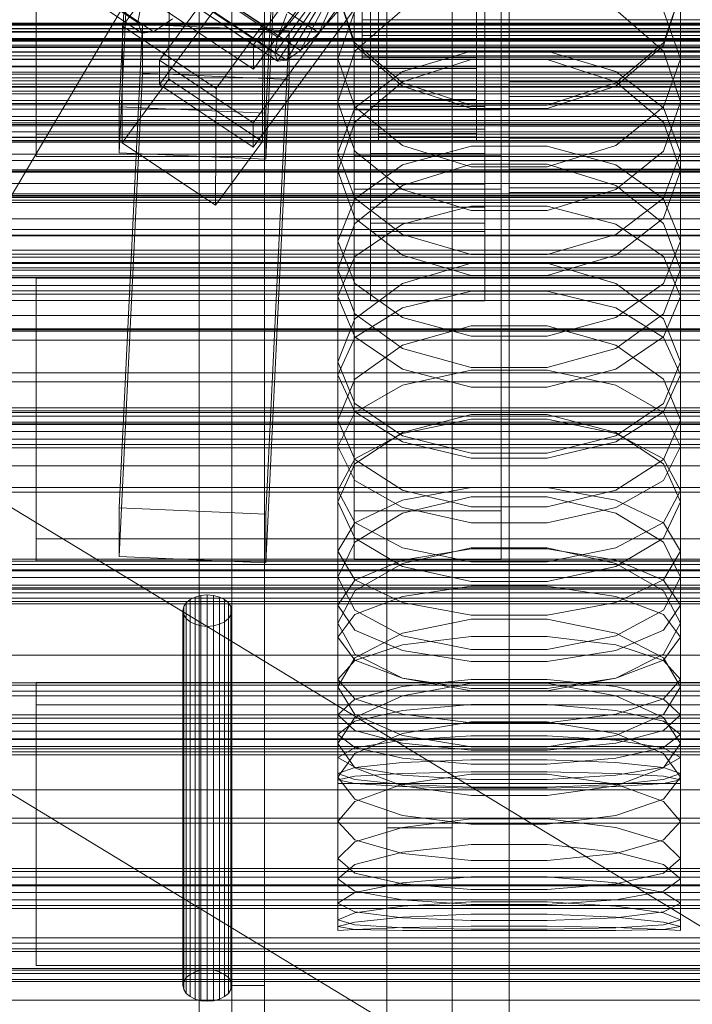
# Model space of a CAD drawing. Header units: millimetres. Extents: x -2233 to 65662, y -50530 to 6847.
# Tile 83 of 222: x -190 to -108, y -34676 to -34556. Entities that reach past the tile are written whole.
import ezdxf

# ---------------------------------------------------------------- set-up
doc = ezdxf.new("R2010")
doc.units = ezdxf.units.MM
for name, color, linetype, lineweight in [('COTAS_O', 1, 'Continuous', 0), ('COTAS_P', 1, 'Continuous', 0), ('frontal_briquetadora', 7, 'Continuous', 0), ('frontal_C01', 7, 'Continuous', 0), ('frontal_C02', 7, 'Continuous', 0), ('frontal_C03', 7, 'Continuous', 0), ('frontal_C04', 7, 'Continuous', 0), ('frontal_mezcladora', 7, 'Continuous', 0), ('frontal_secador', 7, 'Continuous', 0)]:
    doc.layers.add(name, color=color, linetype=linetype, lineweight=lineweight)
doc.dimstyles.new('R19_100', dxfattribs={"dimtxt": 250, "dimasz": 150, "dimexe": 150, "dimexo": 80, "dimgap": 100, "dimtad": 1, "dimtih": 1, "dimtoh": 1, "dimdsep": 46, "dimcen": 0.09, "dimadec": 0, "dimazin": 0, "dimtfac": 1, "dimtdec": 4, "dimtofl": 0, "dimtmove": 0, "dimatfit": 3, "dimfxl": 1, "dimtolj": 1, "dimtzin": 0, "dimarcsym": 0})

# ---------------------------------------------------------------- blocks, each defined once
blk = doc.blocks.new('DIM_R32_40')
at = {"layer": 'COTAS_P'}
for p, q in [((-150, -32200), (550, -32200)), ((550, -32200), (505, -32350)), ((550, -34800), (550, -32200)), ((550, -32200), (595, -32350)), ((550, -34800), (505, -34650)), ((550, -34800), (595, -34650)), ((-150, -34800), (550, -34800))]:
    blk.add_line(p, q, dxfattribs=at)
blk.add_text('2600 P', height=250, rotation=90, dxfattribs=at).set_placement((450, -33500))
blk = doc.blocks.new('DIM_R32_42')
at = {"layer": 'COTAS_O'}
for p, q in [((-650, -33700), (50, -33700)), ((50, -33700), (5, -33850)), ((50, -34900), (50, -33700)), ((50, -33700), (95, -33850)), ((50, -34900), (5, -34750)), ((50, -34900), (95, -34750)), ((-650, -34900), (50, -34900))]:
    blk.add_line(p, q, dxfattribs=at)
blk.add_text('1200 O', height=250, rotation=90, dxfattribs=at).set_placement((-50, -34300))
blk = doc.blocks.new('DIM_R32_43')
at = {"layer": 'COTAS_O'}
for p, q in [((-650, -34200), (-500, -34155)), ((650, -34200), (500, -34155)), ((-650, -34900), (-650, -34200)), ((-650, -34200), (650, -34200)), ((-650, -34200), (-500, -34245)), ((650, -34200), (500, -34245)), ((650, -34900), (650, -34200))]:
    blk.add_line(p, q, dxfattribs=at)
blk.add_text('1300 O', height=250, dxfattribs=at).set_placement((0, -34100))

msp = doc.modelspace()

# ---------------------------------------------------------------- linework, layer by layer
at = {"layer": 'frontal_briquetadora'}
for p, q in [((-164, -34454.149), (-164, -34674)), ((-160, -34674), (-160, -34454.149)), ((-160, -34478.149), (-160, -34698)), ((-160, -34703.142), (-160, -34483.291)), ((-160, -34483.291), (-160, -34691.652)), ((-160, -34698.08), (-160, -34489.719)), ((-160, -34489.719), (-160, -34692.717)), ((-168, -34689.16), (-168, -34492.29)), ((-164, -34695.288), (-164, -34492.29)), ((-160, -34695.288), (-160, -34492.29)), ((-160, -34492.29), (-160, -34689.16)), ((-168, -34497.432), (-168, -34694.302)), ((-160, -34694.302), (-160, -34497.432)), ((-160, -34544.797), (-160, -34558.872)), ((-160, -34545.247), (-160, -34559.3)), ((-160, -34559.728), (-160, -34545.697)), ((-151, -34552.301), (-151, -34565.638)), ((-151, -34552.301), (-148.92, -34558.42)), ((-148.92, -34558.731), (-151, -34552.363)), ((-111.08, -34558.42), (-109, -34552.301)), ((-109, -34552.363), (-111.08, -34558.731)), ((-109, -34552.301), (-109, -34565.638)), ((-151, -34560.376), (-148.92, -34554.481)), ((-148.92, -34559.44), (-143.094, -34554.358)), ((-116.906, -34554.358), (-111.08, -34559.44)), ((-111.08, -34554.481), (-109, -34560.376)), ((-160, -34558.872), (-160, -34572.218)), ((-160, -34559.3), (-160, -34572.623)), ((-148.92, -34558.42), (-143.093, -34563.327)), ((-143.094, -34563.729), (-148.92, -34558.731)), ((-116.907, -34563.327), (-111.08, -34558.42)), ((-111.08, -34558.731), (-116.906, -34563.729)), ((-160, -34573.027), (-160, -34559.728)), ((-151, -34565.638), (-148.92, -34559.44)), ((-151, -34560.376), (-151, -34574.101)), ((-148.92, -34566.271), (-151, -34560.376)), ((-134.674, -34560.448), (-143.094, -34563.217)), ((-143.093, -34561.918), (-134.673, -34559.449)), ((-125.326, -34560.448), (-134.674, -34560.448)), ((-134.673, -34559.449), (-125.327, -34559.449)), ((-125.327, -34559.449), (-116.907, -34561.918)), ((-116.906, -34563.217), (-125.326, -34560.448)), ((-111.08, -34559.44), (-109, -34565.638)), ((-109, -34560.376), (-111.08, -34566.271)), ((-109, -34560.376), (-109, -34574.101)), ((-148.92, -34566.366), (-143.093, -34561.918)), ((-116.907, -34561.918), (-111.08, -34566.366)), ((-143.094, -34563.217), (-148.92, -34568.125)), ((-134.674, -34566.461), (-143.094, -34563.729)), ((-143.093, -34563.327), (-134.673, -34566.05)), ((-125.327, -34566.05), (-116.907, -34563.327)), ((-116.906, -34563.729), (-125.326, -34566.461)), ((-111.08, -34568.125), (-116.906, -34563.217)), ((-148.92, -34571.679), (-151, -34565.638)), ((-151, -34571.912), (-148.92, -34566.366)), ((-143.093, -34570.998), (-148.92, -34566.271)), ((-125.326, -34566.461), (-134.674, -34566.461)), ((-134.673, -34566.05), (-125.327, -34566.05)), ((-111.08, -34566.271), (-116.907, -34570.998)), ((-109, -34565.638), (-111.08, -34571.679)), ((-111.08, -34566.366), (-109, -34571.912)), ((-148.92, -34568.125), (-151, -34574.101)), ((-109, -34574.101), (-111.08, -34568.125)), ((-134.673, -34573.621), (-143.093, -34570.998)), ((-134.673, -34571.082), (-143.093, -34573.39)), ((-125.327, -34571.082), (-134.673, -34571.082)), ((-116.907, -34570.998), (-125.327, -34573.621)), ((-116.907, -34573.39), (-125.327, -34571.082)), ((-160, -34572.218), (-160, -34584.801)), ((-160, -34572.623), (-160, -34585.182)), ((-151, -34571.912), (-151, -34586.193)), ((-151, -34571.912), (-148.92, -34577.459)), ((-143.094, -34576.409), (-148.92, -34571.679)), ((-111.08, -34571.679), (-116.906, -34576.409)), ((-111.08, -34577.459), (-109, -34571.912)), ((-109, -34571.912), (-109, -34586.193)), ((-160, -34585.562), (-160, -34573.027)), ((-143.093, -34573.39), (-148.92, -34577.548)), ((-134.674, -34573.305), (-143.094, -34575.925)), ((-125.326, -34573.305), (-134.674, -34573.305)), ((-125.327, -34573.621), (-134.673, -34573.621)), ((-116.906, -34575.925), (-125.326, -34573.305)), ((-111.08, -34577.548), (-116.907, -34573.39)), ((-151, -34574.101), (-148.92, -34579.916)), ((-111.08, -34579.916), (-109, -34574.101)), ((-143.094, -34575.925), (-148.92, -34580.562)), ((-111.08, -34580.562), (-116.906, -34575.925)), ((-148.92, -34577.459), (-143.093, -34581.907)), ((-134.674, -34578.991), (-143.094, -34576.409)), ((-116.906, -34576.409), (-125.326, -34578.991)), ((-116.907, -34581.907), (-111.08, -34577.459)), ((-148.92, -34577.548), (-151, -34582.734)), ((-143.093, -34580.641), (-134.673, -34578.443)), ((-134.673, -34578.443), (-125.327, -34578.443)), ((-125.327, -34578.443), (-116.907, -34580.641)), ((-109, -34582.734), (-111.08, -34577.548)), ((-125.326, -34578.991), (-134.674, -34578.991)), ((195, -34580), (-195, -34580)), ((-148.92, -34580.562), (-151, -34586.193)), ((-148.92, -34579.916), (-143.094, -34584.461)), ((-148.92, -34584.6), (-143.093, -34580.641)), ((-116.907, -34580.641), (-111.08, -34584.6)), ((-116.906, -34584.461), (-111.08, -34579.916)), ((-109, -34586.193), (-111.08, -34580.562)), ((-143.093, -34581.907), (-134.673, -34584.376)), ((-125.327, -34584.376), (-116.907, -34581.907)), ((-151, -34582.734), (-151, -34597.535)), ((-151, -34582.734), (-148.92, -34587.919)), ((-111.08, -34587.919), (-109, -34582.734)), ((-109, -34582.734), (-109, -34597.535)), ((-151, -34589.538), (-148.92, -34584.6)), ((-143.094, -34584.461), (-134.674, -34586.939)), ((-134.673, -34584.376), (-125.327, -34584.376)), ((-125.326, -34586.939), (-116.906, -34584.461)), ((-111.08, -34584.6), (-109, -34589.538)), ((-160, -34584.801), (-160, -34596.589)), ((-160, -34585.182), (-160, -34596.944)), ((-160, -34597.299), (-160, -34585.562)), ((-143.094, -34587.908), (-134.674, -34585.444)), ((-134.674, -34585.444), (-125.326, -34585.444)), ((-125.326, -34585.444), (-116.906, -34587.908)), ((195, -34587), (-195, -34587)), ((-148.92, -34591.656), (-151, -34586.193)), ((-134.674, -34586.939), (-125.326, -34586.939)), ((-109, -34586.193), (-111.08, -34591.656)), ((-148.92, -34592.262), (-143.094, -34587.908)), ((-148.92, -34587.919), (-143.093, -34592.078)), ((-116.907, -34592.078), (-111.08, -34587.919)), ((-116.906, -34587.908), (-111.08, -34592.262)), ((-151, -34589.538), (-151, -34604.666)), ((-148.92, -34594.475), (-151, -34589.538)), ((-143.093, -34590.901), (-134.673, -34588.873)), ((-134.673, -34588.873), (-125.327, -34588.873)), ((-125.327, -34588.873), (-116.907, -34590.901)), ((-109, -34589.538), (-111.08, -34594.475)), ((-109, -34589.538), (-109, -34604.666)), ((-148.92, -34594.554), (-143.093, -34590.901)), ((-143.094, -34595.915), (-148.92, -34591.656)), ((-148.92, -34591.656), (-143.094, -34595.915)), ((-116.907, -34590.901), (-111.08, -34594.554)), ((-111.08, -34591.656), (-116.906, -34595.915)), ((-116.906, -34595.915), (-111.08, -34591.656)), ((-151, -34597.535), (-148.92, -34592.262)), ((-134.674, -34593.122), (-143.094, -34595.48)), ((-143.093, -34592.078), (-134.673, -34594.385)), ((-125.326, -34593.122), (-134.674, -34593.122)), ((-125.327, -34594.385), (-116.907, -34592.078)), ((-116.906, -34595.48), (-125.326, -34593.122)), ((-111.08, -34592.262), (-109, -34597.535)), ((-134.673, -34594.385), (-125.327, -34594.385)), ((-151, -34599.11), (-148.92, -34594.554)), ((-143.093, -34598.435), (-148.92, -34594.475)), ((-143.094, -34595.48), (-148.92, -34599.639)), ((-111.08, -34594.475), (-116.907, -34598.435)), ((-111.08, -34599.639), (-116.906, -34595.48)), ((-111.08, -34594.554), (-109, -34599.11)), ((-160, -34596.589), (-160, -34607.552)), ((-134.674, -34598.232), (-143.094, -34595.915)), ((-143.094, -34595.915), (-134.674, -34598.232)), ((-116.906, -34595.915), (-125.326, -34598.232)), ((-125.326, -34598.232), (-116.906, -34595.915)), ((-160, -34596.944), (-160, -34607.881)), ((-160, -34608.209), (-160, -34597.299)), ((-148.92, -34602.633), (-151, -34597.535)), ((-109, -34597.535), (-111.08, -34602.634)), ((-151, -34599.11), (-151, -34614.698)), ((-151, -34599.11), (-148.92, -34603.666)), ((-134.673, -34600.632), (-143.093, -34598.435)), ((-134.673, -34598.547), (-143.093, -34600.4)), ((-125.326, -34598.232), (-134.674, -34598.232)), ((-125.327, -34598.547), (-134.673, -34598.547)), ((-116.907, -34598.435), (-125.327, -34600.632)), ((-116.907, -34600.4), (-125.327, -34598.547)), ((-111.08, -34603.666), (-109, -34599.11)), ((-109, -34599.11), (-109, -34614.698)), ((-148.92, -34599.639), (-151, -34604.666)), ((-143.093, -34600.4), (-148.92, -34603.738)), ((-111.08, -34603.738), (-116.907, -34600.4)), ((-109, -34604.666), (-111.08, -34599.639)), ((-125.327, -34600.632), (-134.673, -34600.632)), ((-143.094, -34606.596), (-148.92, -34602.633)), ((-111.08, -34602.634), (-116.906, -34606.596)), ((-148.92, -34603.738), (-151, -34607.901)), ((-148.92, -34603.666), (-143.093, -34607.319)), ((-134.674, -34603.999), (-143.094, -34606.192)), ((-125.326, -34603.999), (-134.674, -34603.999)), ((-116.906, -34606.192), (-125.326, -34603.999)), ((-116.907, -34607.319), (-111.08, -34603.666)), ((-109, -34607.901), (-111.08, -34603.738)), ((-151, -34604.666), (-148.92, -34609.515)), ((-143.093, -34606.298), (-134.673, -34604.564)), ((-134.673, -34604.564), (-125.327, -34604.564)), ((-125.327, -34604.564), (-116.907, -34606.298)), ((-111.08, -34609.515), (-109, -34604.666)), ((-143.094, -34606.192), (-148.92, -34610.051)), ((-148.92, -34609.422), (-143.093, -34606.298)), ((-116.907, -34606.298), (-111.08, -34609.422)), ((-111.08, -34610.051), (-116.906, -34606.192)), ((-160, -34607.552), (-160, -34617.661)), ((-134.674, -34608.746), (-143.094, -34606.596)), ((-143.093, -34607.319), (-134.673, -34609.347)), ((-125.327, -34609.347), (-116.907, -34607.319)), ((-116.906, -34606.596), (-125.326, -34608.746)), ((-160, -34607.881), (-160, -34617.962)), ((-160, -34618.263), (-160, -34608.209)), ((-151, -34607.901), (-151, -34623.913)), ((-151, -34607.901), (-148.92, -34612.065)), ((-125.326, -34608.746), (-134.674, -34608.746)), ((-111.08, -34612.065), (-109, -34607.901)), ((-109, -34607.901), (-109, -34623.913)), ((-151, -34613.318), (-148.92, -34609.422)), ((-148.92, -34610.051), (-151, -34614.698)), ((-148.92, -34609.515), (-143.094, -34613.274)), ((-134.673, -34609.347), (-125.327, -34609.347)), ((-116.906, -34613.274), (-111.08, -34609.515)), ((-111.08, -34609.422), (-109, -34613.318)), ((-109, -34614.698), (-111.08, -34610.051)), ((-148.92, -34612.065), (-143.093, -34615.403)), ((-116.907, -34615.403), (-111.08, -34612.065)), ((-151, -34613.318), (-151, -34629.59)), ((-148.92, -34617.214), (-151, -34613.318)), ((-143.094, -34613.274), (-134.674, -34615.311)), ((-143.093, -34614.479), (-134.673, -34612.927)), ((-134.673, -34612.927), (-125.327, -34612.927)), ((-125.327, -34612.927), (-116.907, -34614.479)), ((-125.326, -34615.311), (-116.906, -34613.274)), ((-109, -34613.318), (-111.08, -34617.214)), ((-109, -34613.318), (-109, -34629.59)), ((-148.92, -34619.163), (-151, -34614.698)), ((-148.92, -34617.275), (-143.093, -34614.479)), ((-143.094, -34616.105), (-134.674, -34614.083)), ((-134.674, -34614.083), (-125.326, -34614.083)), ((-125.326, -34614.083), (-116.906, -34616.105)), ((-116.907, -34614.479), (-111.08, -34617.275)), ((-109, -34614.698), (-111.08, -34619.163)), ((-148.92, -34619.655), (-143.094, -34616.105)), ((-143.093, -34615.403), (-134.673, -34617.256)), ((-134.674, -34615.311), (-125.326, -34615.311)), ((-125.327, -34617.256), (-116.907, -34615.403)), ((-116.906, -34616.105), (-111.08, -34619.655)), ((-151, -34620.762), (-148.92, -34617.275)), ((-143.093, -34620.338), (-148.92, -34617.214)), ((-134.673, -34617.256), (-125.327, -34617.256)), ((-111.08, -34617.214), (-116.907, -34620.338)), ((-111.08, -34617.275), (-109, -34620.762)), ((-160, -34617.661), (-160, -34626.89)), ((-160, -34617.962), (-160, -34627.164)), ((-160, -34627.437), (-160, -34618.263)), ((-151, -34623.913), (-148.92, -34619.655)), ((-143.094, -34622.61), (-148.92, -34619.163)), ((-111.08, -34619.163), (-116.906, -34622.61)), ((-111.08, -34619.655), (-109, -34623.913)), ((-151, -34620.762), (-151, -34637.392)), ((-151, -34620.762), (-148.92, -34624.249)), ((-134.674, -34620.353), (-143.094, -34622.259)), ((-134.673, -34622.072), (-143.093, -34620.338)), ((-134.673, -34620.476), (-143.093, -34621.842)), ((-125.326, -34620.353), (-134.674, -34620.353)), ((-125.327, -34620.476), (-134.673, -34620.476)), ((-116.907, -34620.338), (-125.327, -34622.072)), ((-116.907, -34621.842), (-125.327, -34620.476)), ((-116.906, -34622.259), (-125.326, -34620.353)), ((-111.08, -34624.249), (-109, -34620.762)), ((-109, -34620.762), (-109, -34637.392)), ((-143.093, -34621.842), (-148.92, -34624.303)), ((-125.327, -34622.072), (-134.673, -34622.072)), ((-111.08, -34624.303), (-116.907, -34621.842)), ((-143.094, -34622.259), (-148.92, -34625.598)), ((-134.674, -34624.472), (-143.094, -34622.61)), ((-116.906, -34622.61), (-125.326, -34624.472)), ((-111.08, -34625.598), (-116.906, -34622.259)), ((-148.92, -34627.982), (-151, -34623.913)), ((-148.92, -34624.303), (-151, -34627.373)), ((-148.92, -34624.249), (-143.093, -34627.045)), ((-125.326, -34624.472), (-134.674, -34624.472)), ((-116.907, -34627.045), (-111.08, -34624.249)), ((-109, -34623.913), (-111.08, -34627.982)), ((-109, -34627.373), (-111.08, -34624.303)), ((-148.92, -34625.598), (-151, -34629.59)), ((-143.093, -34626.287), (-134.673, -34625.047)), ((-134.673, -34625.047), (-125.327, -34625.047)), ((-125.327, -34625.047), (-116.907, -34626.287)), ((-109, -34629.59), (-111.08, -34625.598)), ((-169.598, -34627.073), (-169.121, -34626.674)), ((-169.121, -34626.674), (-168.5, -34626.367)), ((-169.121, -34626.674), (-169.121, -34672.636)), ((-168.5, -34626.367), (-167.776, -34626.175)), ((-168.5, -34626.367), (-168.5, -34672.33)), ((-167.776, -34626.175), (-167, -34626.109)), ((-167.776, -34626.175), (-167.776, -34672.137)), ((-167, -34626.109), (-166.224, -34626.175)), ((-167, -34626.109), (-167, -34672.072)), ((-166.224, -34626.175), (-165.5, -34626.367)), ((-166.224, -34626.175), (-166.224, -34672.137)), ((-165.5, -34626.367), (-164.879, -34626.674)), ((-165.5, -34626.367), (-165.5, -34672.33)), ((-164.879, -34626.674), (-164.402, -34627.073)), ((-164.879, -34626.674), (-164.879, -34672.636)), ((-160, -34626.89), (-160, -34635.216)), ((-148.92, -34628.522), (-143.093, -34626.287)), ((-116.907, -34626.287), (-111.08, -34628.522)), ((-170, -34628.037), (-169.898, -34627.538)), ((-169.898, -34628.536), (-170, -34628.037)), ((-170, -34674), (-170, -34628.037)), ((-169.898, -34627.538), (-169.598, -34627.073)), ((-169.898, -34627.538), (-169.898, -34673.501)), ((-169.598, -34627.073), (-169.598, -34673.036)), ((-164.402, -34627.073), (-164.102, -34627.538)), ((-164.402, -34627.073), (-164.402, -34673.036)), ((-164.102, -34627.538), (-164, -34628.037)), ((-164.102, -34627.538), (-164.102, -34673.501)), ((-164, -34628.037), (-164.102, -34628.536)), ((-164, -34628.037), (-164, -34674)), ((-160, -34627.164), (-160, -34635.461)), ((-160, -34635.706), (-160, -34627.437)), ((-151, -34627.373), (-151, -34644.321)), ((-151, -34627.373), (-148.92, -34630.442)), ((-143.094, -34631.109), (-148.92, -34627.982)), ((-143.093, -34627.045), (-134.673, -34628.597)), ((-125.327, -34628.597), (-116.907, -34627.045)), ((-111.08, -34627.982), (-116.906, -34631.109)), ((-111.08, -34630.442), (-109, -34627.373)), ((-109, -34627.373), (-109, -34644.321)), ((-169.598, -34629.002), (-169.898, -34628.536)), ((-169.898, -34628.536), (-169.898, -34674.499)), ((-169.121, -34629.401), (-169.598, -34629.002)), ((-169.598, -34629.002), (-169.598, -34674.964)), ((-168.5, -34629.707), (-169.121, -34629.401)), ((-169.121, -34629.401), (-169.121, -34675.364)), ((-164.879, -34629.401), (-165.5, -34629.707)), ((-164.402, -34629.002), (-164.879, -34629.401)), ((-164.879, -34629.401), (-164.879, -34675.364)), ((-164.102, -34628.536), (-164.402, -34629.002)), ((-164.402, -34629.002), (-164.402, -34674.964)), ((-164.102, -34628.536), (-164.102, -34674.499)), ((-151, -34631.309), (-148.92, -34628.522)), ((-134.674, -34629.063), (-143.094, -34630.791)), ((-125.326, -34629.063), (-134.674, -34629.063)), ((-134.673, -34628.597), (-125.327, -34628.597)), ((-116.906, -34630.791), (-125.326, -34629.063)), ((-111.08, -34628.522), (-109, -34631.309)), ((-167.776, -34629.9), (-168.5, -34629.707)), ((-168.5, -34629.707), (-168.5, -34675.67)), ((-167, -34629.966), (-167.776, -34629.9)), ((-167.776, -34629.9), (-167.776, -34675.863)), ((-166.224, -34629.9), (-167, -34629.966)), ((-167, -34629.966), (-167, -34675.928)), ((-165.5, -34629.707), (-166.224, -34629.9)), ((-166.224, -34629.9), (-166.224, -34675.863)), ((-165.5, -34629.707), (-165.5, -34675.67)), ((-151, -34629.59), (-148.92, -34633.39)), ((-148.92, -34630.442), (-143.093, -34632.904)), ((-116.907, -34632.904), (-111.08, -34630.442)), ((-111.08, -34633.39), (-109, -34629.59)), ((-151, -34631.309), (-151, -34648.447)), ((-148.92, -34634.097), (-151, -34631.309)), ((-143.094, -34630.791), (-148.92, -34633.807)), ((-134.674, -34632.791), (-143.094, -34631.109)), ((-143.093, -34632.248), (-134.673, -34631.199)), ((-134.673, -34631.199), (-125.327, -34631.199)), ((-125.327, -34631.199), (-116.907, -34632.248)), ((-116.906, -34631.109), (-125.326, -34632.791)), ((-111.08, -34633.807), (-116.906, -34630.791)), ((-109, -34631.309), (-111.08, -34634.097)), ((-109, -34631.309), (-109, -34648.447)), ((-148.92, -34634.139), (-143.093, -34632.248)), ((-143.093, -34632.904), (-134.673, -34634.27)), ((-125.326, -34632.791), (-134.674, -34632.791)), ((-125.327, -34634.27), (-116.907, -34632.904)), ((-116.907, -34632.248), (-111.08, -34634.139)), ((-148.92, -34633.807), (-151, -34637.392)), ((-151, -34636.498), (-148.92, -34634.139)), ((-148.92, -34633.39), (-143.094, -34636.299)), ((-143.093, -34636.332), (-148.92, -34634.097)), ((-111.08, -34634.097), (-116.907, -34636.332)), ((-116.906, -34636.299), (-111.08, -34633.39)), ((-109, -34637.392), (-111.08, -34633.807)), ((-111.08, -34634.139), (-109, -34636.498)), ((-160, -34635.216), (-160, -34642.617)), ((-134.673, -34634.27), (-125.327, -34634.27)), ((-160, -34635.461), (-160, -34642.833)), ((-160, -34643.049), (-160, -34635.706)), ((-151, -34636.498), (-151, -34653.884)), ((-151, -34636.498), (-148.92, -34638.856)), ((-143.094, -34636.299), (-134.674, -34637.86)), ((-134.673, -34637.572), (-143.093, -34636.332)), ((-134.673, -34636.493), (-143.093, -34637.349)), ((-125.327, -34636.493), (-134.673, -34636.493)), ((-116.907, -34636.332), (-125.327, -34637.572)), ((-116.907, -34637.349), (-125.327, -34636.493)), ((-125.326, -34637.86), (-116.906, -34636.299)), ((-111.08, -34638.856), (-109, -34636.498)), ((-109, -34636.498), (-109, -34653.884)), ((-148.92, -34640.781), (-151, -34637.392)), ((-143.093, -34637.349), (-148.92, -34638.892)), ((-143.094, -34638.466), (-134.674, -34636.92)), ((-134.674, -34636.92), (-125.326, -34636.92)), ((-134.674, -34637.86), (-125.326, -34637.86)), ((-125.327, -34637.572), (-134.673, -34637.572)), ((-125.326, -34636.92), (-116.906, -34638.466)), ((-111.08, -34638.892), (-116.907, -34637.349)), ((-109, -34637.392), (-111.08, -34640.781)), ((-148.92, -34638.892), (-151, -34640.815)), ((-148.92, -34641.151), (-143.094, -34638.466)), ((-148.92, -34638.856), (-143.093, -34640.747)), ((-116.907, -34640.747), (-111.08, -34638.856)), ((-116.906, -34638.466), (-111.08, -34641.151)), ((-109, -34640.815), (-111.08, -34638.892)), ((-148.92, -34641.573), (-143.093, -34640.265)), ((-143.093, -34640.265), (-134.673, -34639.539)), ((-134.673, -34639.539), (-125.327, -34639.539)), ((-125.327, -34639.539), (-116.907, -34640.265)), ((-116.907, -34640.265), (-111.08, -34641.573)), ((-151, -34640.815), (-151, -34658.409)), ((-151, -34640.815), (-148.92, -34642.739)), ((-151, -34644.321), (-148.92, -34641.151)), ((-143.094, -34643.357), (-148.92, -34640.781)), ((-143.093, -34640.747), (-134.673, -34641.797)), ((-125.327, -34641.797), (-116.907, -34640.747)), ((-111.08, -34640.781), (-116.906, -34643.357)), ((-111.08, -34642.739), (-109, -34640.815)), ((-111.08, -34641.151), (-109, -34644.321)), ((-109, -34640.815), (-109, -34658.409)), ((-160, -34642.617), (-160, -34649.075)), ((-151, -34643.204), (-148.92, -34641.573)), ((-134.674, -34641.675), (-143.094, -34643.097)), ((-125.326, -34641.675), (-134.674, -34641.675)), ((-134.673, -34641.797), (-125.327, -34641.797)), ((-116.906, -34643.097), (-125.326, -34641.675)), ((-111.08, -34641.573), (-109, -34643.204)), ((-160, -34642.833), (-160, -34649.261)), ((-160, -34649.447), (-160, -34643.049)), ((-151, -34643.204), (-151, -34660.914)), ((-148.92, -34644.835), (-151, -34643.204)), ((-148.92, -34642.739), (-143.093, -34644.281)), ((-143.094, -34643.097), (-148.92, -34645.558)), ((-134.674, -34644.733), (-143.094, -34643.357)), ((-143.093, -34643.905), (-134.673, -34643.376)), ((-134.673, -34643.376), (-125.327, -34643.376)), ((-125.327, -34643.376), (-116.907, -34643.905)), ((-116.906, -34643.357), (-125.326, -34644.733)), ((-116.907, -34644.281), (-111.08, -34642.739)), ((-111.08, -34645.558), (-116.906, -34643.097)), ((-109, -34643.204), (-111.08, -34644.835)), ((-109, -34643.204), (-109, -34660.914)), ((-148.92, -34647.291), (-151, -34644.321)), ((-151, -34646.048), (-148.92, -34644.859)), ((-148.92, -34644.859), (-143.093, -34643.905)), ((-143.093, -34646.144), (-148.92, -34644.835)), ((-143.093, -34644.281), (-134.673, -34645.137)), ((-125.326, -34644.733), (-134.674, -34644.733)), ((-125.327, -34645.137), (-116.907, -34644.281)), ((-116.907, -34643.905), (-111.08, -34644.859)), ((-111.08, -34644.835), (-116.907, -34646.144)), ((-109, -34644.321), (-111.08, -34647.291)), ((-111.08, -34644.859), (-109, -34646.048)), ((-148.92, -34645.558), (-151, -34648.447)), ((-151, -34646.048), (-151, -34663.894)), ((-151, -34646.048), (-148.92, -34647.238)), ((-134.673, -34646.869), (-143.093, -34646.144)), ((-134.673, -34645.137), (-125.327, -34645.137)), ((-116.907, -34646.144), (-125.327, -34646.869)), ((-109, -34648.447), (-111.08, -34645.558)), ((-111.08, -34647.238), (-109, -34646.048)), ((-109, -34646.048), (-109, -34663.894)), ((-148.92, -34647.254), (-151, -34647.998)), ((-143.093, -34646.656), (-148.92, -34647.254)), ((-148.92, -34647.238), (-143.093, -34648.191)), ((-143.094, -34649.528), (-148.92, -34647.291)), ((-134.673, -34646.325), (-143.093, -34646.656)), ((-125.327, -34646.325), (-134.673, -34646.325)), ((-125.327, -34646.869), (-134.673, -34646.869)), ((-116.907, -34646.656), (-125.327, -34646.325)), ((-111.08, -34647.254), (-116.907, -34646.656)), ((-116.907, -34648.191), (-111.08, -34647.238)), ((-111.08, -34647.291), (-116.906, -34649.528)), ((-109, -34647.998), (-111.08, -34647.254)), ((-151, -34647.998), (-151, -34665.938)), ((-151, -34647.998), (-148.92, -34648.743)), ((-151, -34648.799), (-148.92, -34648.352)), ((-151, -34648.447), (-148.92, -34651.133)), ((-148.92, -34648.352), (-143.093, -34647.994)), ((-134.674, -34648.069), (-143.094, -34649.303)), ((-143.093, -34647.994), (-134.673, -34647.795)), ((-143.093, -34648.191), (-134.673, -34648.721)), ((-125.326, -34648.069), (-134.674, -34648.069)), ((-134.673, -34647.795), (-125.327, -34647.795)), ((-134.673, -34648.721), (-125.327, -34648.721)), ((-125.327, -34647.795), (-116.907, -34647.994)), ((-125.327, -34648.721), (-116.907, -34648.191)), ((-116.906, -34649.303), (-125.326, -34648.069)), ((-116.907, -34647.994), (-111.08, -34648.352)), ((-111.08, -34648.743), (-109, -34647.998)), ((-111.08, -34648.352), (-109, -34648.799)), ((-111.08, -34651.133), (-109, -34648.447)), ((-109, -34647.998), (-109, -34665.938)), ((-160, -34649.075), (-160, -34654.572)), ((-160, -34649.261), (-160, -34654.728)), ((-160, -34654.883), (-160, -34649.447)), ((-151, -34648.799), (-151, -34666.778)), ((-148.92, -34649.246), (-151, -34648.799)), ((-151, -34649.25), (-151, -34667.25)), ((-151, -34649.25), (-148.92, -34649.25)), ((-148.92, -34648.743), (-143.093, -34649.34)), ((-143.093, -34649.605), (-148.92, -34649.246)), ((-148.92, -34649.25), (-143.093, -34649.25)), ((-143.094, -34649.303), (-148.92, -34651.424)), ((-134.674, -34650.715), (-143.094, -34649.528)), ((-143.093, -34649.25), (-134.673, -34649.25)), ((-143.093, -34649.34), (-134.673, -34649.671)), ((-134.673, -34649.804), (-143.093, -34649.605)), ((-134.673, -34649.25), (-125.327, -34649.25)), ((-134.673, -34649.671), (-125.327, -34649.671)), ((-125.327, -34649.804), (-134.673, -34649.804)), ((-125.327, -34649.25), (-116.907, -34649.25)), ((-125.327, -34649.671), (-116.907, -34649.34)), ((-116.907, -34649.605), (-125.327, -34649.804)), ((-116.906, -34649.528), (-125.326, -34650.715)), ((-116.907, -34649.34), (-111.08, -34648.743)), ((-111.08, -34649.246), (-116.907, -34649.605)), ((-116.907, -34649.25), (-111.08, -34649.25)), ((-111.08, -34651.424), (-116.906, -34649.303)), ((-109, -34648.799), (-111.08, -34649.246)), ((-111.08, -34649.25), (-109, -34649.25)), ((-109, -34648.799), (-109, -34666.778)), ((-109, -34649.25), (-109, -34667.25)), ((-148.92, -34651.133), (-143.094, -34653.142)), ((-125.326, -34650.715), (-134.674, -34650.715)), ((-116.906, -34653.142), (-111.08, -34651.133)), ((-148.92, -34651.424), (-151, -34653.884)), ((-109, -34653.884), (-111.08, -34651.424)), ((-143.094, -34653.142), (-134.674, -34654.2)), ((-125.326, -34654.2), (-116.906, -34653.142)), ((-160, -34654.572), (-160, -34659.095)), ((-160, -34654.728), (-160, -34659.221)), ((-148.92, -34656.141), (-151, -34653.884)), ((-148.92, -34656.382), (-143.094, -34654.607)), ((-143.094, -34654.607), (-134.674, -34653.565)), ((-134.674, -34653.565), (-125.326, -34653.565)), ((-134.674, -34654.2), (-125.326, -34654.2)), ((-125.326, -34653.565), (-116.906, -34654.607)), ((-116.906, -34654.607), (-111.08, -34656.382)), ((-109, -34653.884), (-111.08, -34656.141)), ((-160, -34659.345), (-160, -34654.883)), ((-151, -34658.409), (-148.92, -34656.382)), ((-143.094, -34657.802), (-148.92, -34656.141)), ((-134.674, -34656.722), (-143.094, -34657.636)), ((-125.326, -34656.723), (-134.674, -34656.722)), ((-116.906, -34657.636), (-125.326, -34656.723)), ((-111.08, -34656.141), (-116.906, -34657.802)), ((-111.08, -34656.382), (-109, -34658.409)), ((-143.094, -34657.636), (-148.92, -34659.178)), ((-134.674, -34658.667), (-143.094, -34657.802)), ((-116.906, -34657.802), (-125.326, -34658.667)), ((-111.08, -34659.178), (-116.906, -34657.636)), ((-160, -34659.095), (-160, -34662.632)), ((-160, -34659.221), (-160, -34662.727)), ((-160, -34662.82), (-160, -34659.345)), ((-148.92, -34660.23), (-151, -34658.409)), ((-148.92, -34659.178), (-151, -34660.914)), ((-125.326, -34658.667), (-134.674, -34658.667)), ((-109, -34658.409), (-111.08, -34660.23)), ((-109, -34660.914), (-111.08, -34659.178)), ((-143.094, -34661.54), (-148.92, -34660.23)), ((-134.674, -34660.692), (-143.094, -34661.41)), ((-125.326, -34660.692), (-134.674, -34660.692)), ((-116.906, -34661.41), (-125.326, -34660.692)), ((-111.08, -34660.23), (-116.906, -34661.54)), ((-151, -34660.914), (-148.92, -34662.441)), ((-143.094, -34661.41), (-148.92, -34662.6)), ((-134.674, -34662.209), (-143.094, -34661.54)), ((-116.906, -34661.54), (-125.326, -34662.209)), ((-111.08, -34662.6), (-116.906, -34661.41)), ((-111.08, -34662.441), (-109, -34660.914)), ((-160, -34662.632), (-160, -34665.174)), ((-160, -34662.727), (-160, -34665.237)), ((-160, -34665.3), (-160, -34662.82)), ((-148.92, -34662.6), (-151, -34663.894)), ((-148.92, -34662.441), (-143.094, -34663.515)), ((-125.326, -34662.209), (-134.674, -34662.209)), ((-116.906, -34663.515), (-111.08, -34662.441)), ((-109, -34663.894), (-111.08, -34662.6)), ((-148.92, -34664.979), (-151, -34663.894)), ((-148.92, -34665.088), (-143.094, -34664.254)), ((-143.094, -34663.515), (-134.674, -34664.053)), ((-143.094, -34664.254), (-134.674, -34663.732)), ((-134.674, -34663.732), (-125.326, -34663.732)), ((-134.674, -34664.053), (-125.326, -34664.053)), ((-125.326, -34664.053), (-116.906, -34663.515)), ((-125.326, -34663.732), (-116.906, -34664.254)), ((-116.906, -34664.254), (-111.08, -34665.088)), ((-109, -34663.894), (-111.08, -34664.979)), ((-160, -34665.174), (-160, -34666.715)), ((-160, -34665.237), (-160, -34666.747)), ((-160, -34666.778), (-160, -34665.3)), ((-151, -34665.938), (-148.92, -34665.088)), ((-143.094, -34665.696), (-148.92, -34664.979)), ((-143.094, -34665.629), (-148.92, -34666.225)), ((-134.674, -34665.239), (-143.094, -34665.629)), ((-125.326, -34665.239), (-134.674, -34665.239)), ((-116.906, -34665.629), (-125.326, -34665.239)), ((-111.08, -34664.979), (-116.906, -34665.696)), ((-111.08, -34666.225), (-116.906, -34665.629)), ((-111.08, -34665.088), (-109, -34665.938)), ((-160, -34666.715), (-160, -34667.25)), ((-160, -34666.747), (-160, -34667.25)), ((-160, -34667.25), (-160, -34666.778)), ((-148.92, -34666.577), (-151, -34665.938)), ((-148.92, -34666.225), (-151, -34666.778)), ((-151, -34666.778), (-148.92, -34667.119)), ((-143.094, -34666.937), (-148.92, -34666.577)), ((-134.674, -34666.036), (-143.094, -34665.696)), ((-134.674, -34666.715), (-143.094, -34666.906)), ((-125.326, -34666.036), (-134.674, -34666.036)), ((-125.326, -34666.715), (-134.674, -34666.715)), ((-116.906, -34665.696), (-125.326, -34666.036)), ((-116.906, -34666.906), (-125.326, -34666.715)), ((-111.08, -34666.577), (-116.906, -34666.937)), ((-109, -34665.938), (-111.08, -34666.577)), ((-109, -34666.778), (-111.08, -34666.225)), ((-111.08, -34667.119), (-109, -34666.778)), ((-148.92, -34667.144), (-151, -34667.25)), ((-143.094, -34666.906), (-148.92, -34667.144)), ((-148.92, -34667.119), (-143.094, -34667.24)), ((-134.674, -34667.078), (-143.094, -34666.937)), ((-143.094, -34667.24), (-134.674, -34667.248)), ((-125.326, -34667.078), (-134.674, -34667.078)), ((-134.674, -34667.248), (-125.326, -34667.248)), ((-116.906, -34666.937), (-125.326, -34667.078)), ((-125.326, -34667.248), (-116.906, -34667.24)), ((-111.08, -34667.144), (-116.906, -34666.906)), ((-116.906, -34667.24), (-111.08, -34667.119)), ((-109, -34667.25), (-111.08, -34667.144)), ((-169.121, -34672.636), (-169.598, -34673.036)), ((-168.5, -34672.33), (-169.121, -34672.636)), ((-167.776, -34672.137), (-168.5, -34672.33)), ((-167, -34672.072), (-167.776, -34672.137)), ((-166.224, -34672.137), (-167, -34672.072)), ((-165.5, -34672.33), (-166.224, -34672.137)), ((-164.879, -34672.636), (-165.5, -34672.33)), ((-164.402, -34673.036), (-164.879, -34672.636)), ((-169.898, -34673.501), (-170, -34674)), ((-170, -34674), (-169.898, -34674.499)), ((-169.598, -34673.036), (-169.898, -34673.501)), ((-164.102, -34673.501), (-164.402, -34673.036)), ((-164, -34674), (-164.102, -34673.501)), ((-164.102, -34674.499), (-164, -34674)), ((-164, -34674), (-164, -34695.288)), ((-164, -34674), (-160, -34674)), ((-160, -34695.288), (-160, -34674)), ((-169.898, -34674.499), (-169.598, -34674.964)), ((-169.598, -34674.964), (-169.121, -34675.364)), ((-164.879, -34675.364), (-164.402, -34674.964)), ((-164.402, -34674.964), (-164.102, -34674.499)), ((-169.121, -34675.364), (-168.5, -34675.67)), ((-168.5, -34675.67), (-167.776, -34675.863)), ((-167.776, -34675.863), (-167, -34675.928)), ((-167, -34675.928), (-166.224, -34675.863)), ((-166.224, -34675.863), (-165.5, -34675.67)), ((-165.5, -34675.67), (-164.879, -34675.364))]:
    msp.add_line(p, q, dxfattribs=at)
at = {"layer": 'frontal_C01'}
for p, q in [((-130, -34746.617), (-130, -34471.612)), ((-130, -34477.371), (-130, -34752.376)), ((-177.811, -34566.248), (-174.943, -34506.685)), ((-156.962, -34507.481), (-159.83, -34567.045)), ((-177.811, -34571.894), (-174.943, -34512.331)), ((-159.83, -34572.691), (-156.962, -34513.127)), ((-413.642, -34953.889), (-153.642, -34513.889)), ((-149, -34566.645), (-149, -34520.98)), ((-131, -34520.98), (-131, -34566.645)), ((-149, -34572.29), (-149, -34526.625)), ((-131, -34572.29), (-131, -34526.625)), ((-425, -34561.339), (425, -34561.339)), ((-159.83, -34567.045), (-177.811, -34566.248)), ((-177.811, -34566.248), (-177.811, -34571.894)), ((-159.83, -34572.691), (-159.83, -34567.045)), ((-131, -34566.645), (-149, -34566.645)), ((-149, -34566.645), (-149, -34572.29)), ((-131, -34572.29), (-131, -34566.645)), ((-177.811, -34571.894), (-159.83, -34572.691)), ((-149, -34572.29), (-131, -34572.29)), ((425, -34572.851), (-425, -34572.851)), ((425, -34575.677), (-425, -34575.677)), ((-425, -34587.189), (425, -34587.189)), ((-450, -34593.624), (450, -34593.624)), ((450, -34604.914), (-450, -34604.914)), ((450, -34627.201), (-450, -34627.201)), ((-450, -34638.491), (450, -34638.491)), ((-311.15, -34668.809), (311.15, -34668.809)), ((-311.15, -34669.514), (311.15, -34669.514)), ((-311.15, -34669.834), (311.15, -34669.834)), ((-311.15, -34671.902), (311.15, -34671.902)), ((-311.15, -34672.52), (311.15, -34672.52)), ((-311.15, -34675.809), (311.15, -34675.809))]:
    msp.add_line(p, q, dxfattribs=at)
at = {"layer": 'frontal_C02'}
for p, q in [((-359.83, -34432.678), (-175.521, -34555.933)), ((-357.893, -34433.803), (-173.584, -34557.058)), ((-359.341, -34433.961), (-175.032, -34557.216)), ((-133.809, -34521.151), (-161.341, -34558.674)), ((-130, -34811.926), (-130, -34521.432)), ((-172.847, -34560.542), (-145.315, -34523.02)), ((-161.353, -34561.654), (-133.821, -34524.132)), ((-147, -34569.012), (-147, -34523.194)), ((-133, -34523.194), (-133, -34569.012)), ((-145.327, -34526), (-172.859, -34563.523)), ((-147, -34526.174), (-147, -34571.993)), ((-133, -34571.993), (-133, -34526.174)), ((-130, -34527.162), (-130, -34817.656)), ((-133.847, -34530.689), (-161.379, -34568.211)), ((-147, -34578.55), (-147, -34532.731)), ((-133, -34532.731), (-133, -34578.55)), ((-161.391, -34571.192), (-133.859, -34533.669)), ((-147, -34535.712), (-147, -34581.53)), ((-133, -34581.53), (-133, -34535.712)), ((-177.394, -34556.364), (-171.658, -34548.547)), ((-171.715, -34562.853), (-171.658, -34548.547)), ((-171.658, -34548.547), (-160.19, -34556.216)), ((-163.144, -34550.599), (-153.314, -34557.173)), ((-153.314, -34557.173), (-150.436, -34550.683)), ((-130, -34550.37), (-130, -34556.974)), ((-161.341, -34558.674), (-172.809, -34551.005)), ((-168.196, -34551.149), (-158.366, -34557.723)), ((-158.743, -34559.695), (-153.008, -34551.878)), ((-158.366, -34557.723), (-152.829, -34550.944)), ((-155.567, -34559.349), (-151.503, -34551.714)), ((-175.521, -34555.933), (-175.016, -34553.297)), ((-168.573, -34553.121), (-158.743, -34559.695)), ((-165.397, -34552.775), (-155.567, -34559.349)), ((-158.378, -34560.654), (-152.835, -34552.332)), ((-157.295, -34560.536), (-152.321, -34552.276)), ((-146, -34557.071), (-146, -34552.184)), ((-134, -34552.184), (-134, -34557.071)), ((-130, -34558.978), (-130, -34552.445)), ((-172.821, -34553.985), (-161.353, -34561.654)), ((-168.208, -34554.081), (-158.378, -34560.654)), ((-167.125, -34553.963), (-157.295, -34560.536)), ((-150.688, -34554.156), (-153.314, -34557.173)), ((-148, -34553.38), (-148, -34555.585)), ((-148, -34556.222), (-148, -34554.09)), ((-146, -34555.585), (-146, -34553.38)), ((-146, -34554.09), (-146, -34557.071)), ((-146, -34554.09), (-146, -34556.222)), ((-134, -34553.38), (-134, -34555.585)), ((-134, -34557.071), (-134, -34554.09)), ((-134, -34556.222), (-134, -34554.09)), ((-171.275, -34555.471), (-173.584, -34557.058)), ((-158.366, -34557.723), (-157.272, -34554.873)), ((-148, -34555.585), (-148, -34557.506)), ((-148, -34555.585), (148, -34555.585)), ((-146, -34555.571), (-146, -34560.228)), ((-146, -34557.506), (-146, -34555.585)), ((-146, -34555.585), (-146, -34560.228)), ((-134, -34555.585), (-146, -34555.585)), ((-134, -34560.228), (-134, -34555.571)), ((-134, -34560.228), (-134, -34555.585)), ((-134, -34555.585), (-134, -34557.506)), ((-177.811, -34615.423), (-174.943, -34556.157)), ((-177.394, -34556.364), (-177.451, -34570.671)), ((-165.926, -34564.033), (-177.394, -34556.364)), ((-175.032, -34557.216), (-175.521, -34555.933)), ((-174.943, -34562.119), (-174.943, -34556.157)), ((-174.943, -34556.157), (-156.962, -34556.95)), ((-160.19, -34556.216), (-165.926, -34564.033)), ((-160.19, -34556.216), (-160.247, -34570.523)), ((-156.962, -34556.95), (-159.83, -34616.216)), ((-156.962, -34556.95), (-156.962, -34562.912)), ((-148, -34558.026), (-148, -34556.222)), ((-148, -34556.222), (148, -34556.222)), ((-146, -34556.222), (-146, -34561.572)), ((-134, -34556.222), (-146, -34556.222)), ((-146, -34556.222), (-146, -34558.026)), ((-134, -34561.572), (-134, -34556.222)), ((-134, -34558.026), (-134, -34556.222)), ((-130, -34556.974), (-130, -34563.199)), ((-130, -34556.974), (130, -34556.974)), ((-173.584, -34557.058), (-175.032, -34557.216)), ((-158.743, -34559.695), (-158.366, -34557.723)), ((-153.314, -34557.173), (-155.567, -34559.349)), ((-148, -34557.506), (-148, -34559.011)), ((-148, -34557.506), (148, -34557.506)), ((-148, -34559.379), (-148, -34558.026)), ((-148, -34558.026), (148, -34558.026)), ((-146, -34557.071), (-134, -34557.071)), ((-146, -34561.572), (-146, -34557.071)), ((-146, -34559.011), (-146, -34557.506)), ((-146, -34557.506), (-146, -34564.283)), ((-134, -34557.506), (-146, -34557.506)), ((-146, -34558.026), (-146, -34565.38)), ((-134, -34558.026), (-146, -34558.026)), ((-146, -34558.026), (-146, -34559.379)), ((-134, -34557.071), (-134, -34561.572)), ((-134, -34564.283), (-134, -34557.506)), ((-134, -34557.506), (-134, -34559.011)), ((-134, -34565.38), (-134, -34558.026)), ((-134, -34559.379), (-134, -34558.026)), ((-161.353, -34561.654), (-161.341, -34558.674)), ((-155.567, -34559.349), (-157.295, -34560.536)), ((-148, -34559.011), (-148, -34559.998)), ((-148, -34559.011), (148, -34559.011)), ((-148, -34560.189), (-148, -34559.379)), ((-148, -34559.379), (148, -34559.379)), ((-146, -34559.998), (-146, -34559.011)), ((-146, -34559.011), (-146, -34567.46)), ((-134, -34559.011), (-146, -34559.011)), ((-146, -34559.379), (-146, -34568.236)), ((-134, -34559.379), (-146, -34559.379)), ((-146, -34559.379), (-146, -34560.189)), ((-134, -34567.46), (-134, -34559.011)), ((-134, -34559.011), (-134, -34559.998)), ((-134, -34568.236), (-134, -34559.379)), ((-134, -34560.189), (-134, -34559.379)), ((-130, -34564.995), (-130, -34558.978)), ((-130, -34558.978), (130, -34558.978)), ((-172.847, -34560.542), (-172.859, -34563.523)), ((-161.379, -34568.211), (-172.847, -34560.542)), ((-158.378, -34560.654), (-158.743, -34559.695)), ((-157.295, -34560.536), (-158.378, -34560.654)), ((-148, -34559.998), (-148, -34560.4)), ((-148, -34559.998), (148, -34559.998)), ((-148, -34560.4), (-148, -34560.189)), ((-148, -34560.189), (148, -34560.189)), ((-148, -34560.4), (148, -34560.4)), ((-146, -34560.4), (-146, -34559.998)), ((-146, -34559.998), (-146, -34569.544)), ((-134, -34559.998), (-146, -34559.998)), ((-146, -34560.189), (-146, -34569.946)), ((-134, -34560.189), (-146, -34560.189)), ((-146, -34560.189), (-146, -34560.4)), ((-146, -34560.228), (-146, -34564.283)), ((-146, -34560.228), (-134, -34560.228)), ((-146, -34560.4), (-146, -34570.392)), ((-134, -34560.4), (-146, -34560.4)), ((-134, -34569.544), (-134, -34559.998)), ((-134, -34559.998), (-134, -34560.4)), ((-134, -34569.946), (-134, -34560.189)), ((-134, -34560.4), (-134, -34560.189)), ((-134, -34564.283), (-134, -34560.228)), ((-134, -34570.392), (-134, -34560.4)), ((-146, -34561.572), (-134, -34561.572)), ((-146, -34565.38), (-146, -34561.572)), ((-134, -34561.572), (-134, -34565.38)), ((-177.811, -34621.385), (-174.943, -34562.119)), ((-171.715, -34562.853), (-177.451, -34570.671)), ((-156.962, -34562.912), (-174.943, -34562.119)), ((-160.247, -34570.523), (-171.715, -34562.853)), ((-159.83, -34622.178), (-156.962, -34562.912)), ((-172.859, -34563.523), (-161.391, -34571.192)), ((-165.983, -34578.34), (-165.926, -34564.033)), ((-130, -34563.199), (-130, -34568.62)), ((-130, -34563.199), (130, -34563.199)), ((-146, -34564.283), (-146, -34567.46)), ((-146, -34564.283), (-134, -34564.283)), ((-146, -34565.38), (-134, -34565.38)), ((-146, -34568.236), (-146, -34565.38)), ((-134, -34567.46), (-134, -34564.283)), ((-134, -34565.38), (-134, -34568.236)), ((-130, -34570.087), (-130, -34564.995)), ((-130, -34564.995), (130, -34564.995)), ((-147, -34580.515), (-147, -34566.209)), ((-147, -34566.209), (-133, -34566.209)), ((-147, -34575.754), (-147, -34566.209)), ((-133, -34566.209), (-133, -34580.515)), ((-133, -34566.209), (-133, -34575.754)), ((-146, -34567.46), (-146, -34569.544)), ((-146, -34567.46), (-134, -34567.46)), ((-134, -34569.544), (-134, -34567.46)), ((-161.391, -34571.192), (-161.379, -34568.211)), ((-133, -34569.012), (-147, -34569.012)), ((-147, -34569.012), (-147, -34571.993)), ((-146, -34568.236), (-134, -34568.236)), ((-146, -34569.946), (-146, -34568.236)), ((-134, -34568.236), (-134, -34569.946)), ((-133, -34571.993), (-133, -34569.012)), ((-130, -34568.62), (-130, -34572.868)), ((-130, -34568.62), (130, -34568.62)), ((-146, -34569.544), (-146, -34570.392)), ((-146, -34569.544), (-134, -34569.544)), ((-146, -34569.946), (-134, -34569.946)), ((-146, -34570.392), (-146, -34569.946)), ((-134, -34570.392), (-134, -34569.544)), ((-134, -34569.946), (-134, -34570.392)), ((-130, -34573.905), (-130, -34570.087)), ((-130, -34570.087), (130, -34570.087)), ((-177.451, -34570.671), (-165.983, -34578.34)), ((-165.983, -34578.34), (-160.247, -34570.523)), ((-149, -34576.343), (-149, -34570.382)), ((-149, -34570.382), (-131, -34570.382)), ((-149, -34615.818), (-149, -34570.382)), ((-146, -34570.392), (-134, -34570.392)), ((-131, -34570.382), (-131, -34576.343)), ((-131, -34570.382), (-131, -34615.818)), ((-147, -34571.993), (-133, -34571.993)), ((-130, -34572.868), (-130, -34575.653)), ((-130, -34572.868), (130, -34572.868)), ((-130, -34576.19), (-130, -34573.905)), ((-130, -34573.905), (130, -34573.905)), ((-133, -34575.754), (-147, -34575.754)), ((-147, -34575.754), (-147, -34590.061)), ((-133, -34590.061), (-133, -34575.754)), ((-130, -34575.653), (-130, -34576.786)), ((-130, -34575.653), (130, -34575.653)), ((-130, -34576.786), (-130, -34576.19)), ((-130, -34576.19), (130, -34576.19)), ((-131, -34576.343), (-149, -34576.343)), ((-149, -34621.779), (-149, -34576.343)), ((-131, -34621.779), (-131, -34576.343)), ((-130, -34576.786), (130, -34576.786)), ((-133, -34578.55), (-147, -34578.55)), ((-147, -34578.55), (-147, -34581.53)), ((-133, -34581.53), (-133, -34578.55)), ((-133, -34580.515), (-147, -34580.515)), ((-147, -34580.515), (-147, -34590.061)), ((-133, -34590.061), (-133, -34580.515)), ((-147, -34581.53), (-133, -34581.53)), ((-147, -34590.061), (-133, -34590.061)), ((-450, -34591.833), (450, -34591.833)), ((450, -34603.756), (-450, -34603.756)), ((-425, -34610.274), (425, -34610.274)), ((-159.83, -34616.216), (-177.811, -34615.423)), ((-177.811, -34615.423), (-177.811, -34621.385)), ((-131, -34615.818), (-149, -34615.818)), ((-149, -34615.818), (-149, -34621.779)), ((-131, -34621.779), (-131, -34615.818)), ((-159.83, -34622.178), (-159.83, -34616.216)), ((425, -34621.728), (-425, -34621.728)), ((-177.811, -34621.385), (-159.83, -34622.178)), ((-149, -34621.779), (-131, -34621.779)), ((450, -34625.243), (-450, -34625.243)), ((425, -34625.415), (-425, -34625.415)), ((-450, -34637.165), (450, -34637.165)), ((-425, -34636.869), (425, -34636.869))]:
    msp.add_line(p, q, dxfattribs=at)
at = {"layer": 'frontal_C03'}
for p, q in [((1422.787, -35595.6), (-1407.213, -33876.74)), ((1407.213, -35621.241), (-1422.787, -33902.381)), ((1496, -34556.139), (-1496, -34556.139)), ((1496, -34556.254), (-1496, -34556.254)), ((1250, -34556.668), (-1250, -34556.668)), ((1496, -34557.999), (-1496, -34557.999)), ((1496, -34558.075), (-1496, -34558.075)), ((1250, -34557.099), (-1250, -34557.099)), ((1496, -34558.917), (-1496, -34558.917)), ((1496, -34558.994), (-1496, -34558.994)), ((1496, -34559.516), (-1496, -34559.516)), ((1496, -34559.543), (-1496, -34559.543)), ((1496, -34560.435), (-1496, -34560.435)), ((1496, -34560.462), (-1496, -34560.462)), ((1250, -34563.468), (-1250, -34563.468)), ((1250, -34563.754), (-1250, -34563.754)), ((1250, -34565.484), (-1250, -34565.484)), ((1250, -34565.87), (-1250, -34565.87)), ((1250, -34566.536), (-1250, -34566.536)), ((-1250, -34567.468), (1250, -34567.468)), ((1250, -34568.236), (-1250, -34568.236)), ((1250, -34568.41), (-1250, -34568.41)), ((1250, -34568.602), (-1250, -34568.602)), ((1250, -34569.342), (-1250, -34569.342)), ((1250, -34570.008), (-1250, -34570.008)), ((1250, -34570.394), (-1250, -34570.394)), ((1250, -34570.413), (-1250, -34570.413)), ((1250, -34570.604), (-1250, -34570.604)), ((1250, -34574.208), (-1250, -34574.208)), ((1250, -34574.275), (-1250, -34574.275)), ((1250, -34577.125), (-1250, -34577.125)), ((1250, -34577.37), (-1250, -34577.37)), ((1250, -34581.982), (-1250, -34581.982)), ((1250, -34582.068), (-1250, -34582.068)), ((1250, -34584.318), (-1250, -34584.318)), ((1250, -34584.704), (-1250, -34584.704)), ((1250, -34585.37), (-1250, -34585.37)), ((-1250, -34586.302), (1250, -34586.302)), ((1250, -34587.244), (-1250, -34587.244)), ((1250, -34588.176), (-1250, -34588.176)), ((1250, -34588.842), (-1250, -34588.842)), ((1250, -34589.228), (-1250, -34589.228)), ((1250, -34603.152), (-1250, -34603.152)), ((1250, -34603.538), (-1250, -34603.538)), ((1250, -34604.204), (-1250, -34604.204)), ((-1250, -34605.136), (1250, -34605.136)), ((1250, -34606.078), (-1250, -34606.078)), ((1250, -34607.01), (-1250, -34607.01)), ((1250, -34607.676), (-1250, -34607.676)), ((1250, -34608.062), (-1250, -34608.062)), ((1250, -34621.986), (-1250, -34621.986)), ((1250, -34622.372), (-1250, -34622.372)), ((1250, -34623.038), (-1250, -34623.038)), ((-1250, -34623.97), (1250, -34623.97)), ((1250, -34624.912), (-1250, -34624.912)), ((1250, -34625.844), (-1250, -34625.844)), ((1250, -34626.51), (-1250, -34626.51)), ((1250, -34626.896), (-1250, -34626.896)), ((1250, -34640.819), (-1250, -34640.819)), ((1250, -34641.206), (-1250, -34641.206)), ((1250, -34641.872), (-1250, -34641.872)), ((-1250, -34642.804), (1250, -34642.804)), ((1250, -34643.746), (-1250, -34643.746)), ((1250, -34644.678), (-1250, -34644.678)), ((1250, -34645.344), (-1250, -34645.344)), ((1250, -34645.73), (-1250, -34645.73)), ((1250, -34659.653), (-1250, -34659.653)), ((1250, -34660.04), (-1250, -34660.04)), ((1250, -34660.705), (-1250, -34660.705)), ((-1250, -34661.638), (1250, -34661.638)), ((1250, -34662.579), (-1250, -34662.579)), ((1250, -34663.512), (-1250, -34663.512)), ((1250, -34664.178), (-1250, -34664.178)), ((1250, -34664.564), (-1250, -34664.564))]:
    msp.add_line(p, q, dxfattribs=at)
at = {"layer": 'frontal_C04'}
for p, q in [((-188, -34537.67), (-188, -34569.619)), ((-188, -34572.356), (-188, -34540.406)), ((225, -34557.012), (-225, -34557.012)), ((-225, -34557.869), (225, -34557.869)), ((225, -34558.198), (-225, -34558.198)), ((225, -34561.28), (-225, -34561.28)), ((225, -34562.721), (-225, -34562.721)), ((-225, -34563.836), (225, -34563.836)), ((-188, -34569.619), (188, -34569.619)), ((-188, -34569.619), (-188, -34572.356)), ((188, -34572.356), (-188, -34572.356)), ((188, -34587.263), (-188, -34587.263)), ((-188, -34587.263), (-188, -34619.212)), ((-188, -34589.999), (-188, -34587.263)), ((-188, -34589.999), (188, -34589.999)), ((-188, -34621.948), (-188, -34589.999)), ((-188, -34619.212), (188, -34619.212)), ((-188, -34619.212), (-188, -34621.948)), ((188, -34621.948), (-188, -34621.948)), ((188, -34636.856), (-188, -34636.856)), ((-188, -34636.856), (-188, -34668.805)), ((-188, -34639.592), (-188, -34636.856)), ((-188, -34639.592), (188, -34639.592)), ((-188, -34671.541), (-188, -34639.592)), ((-188, -34668.805), (188, -34668.805)), ((-188, -34668.805), (-188, -34671.541)), ((188, -34671.541), (-188, -34671.541))]:
    msp.add_line(p, q, dxfattribs=at)
at = {"layer": 'frontal_mezcladora'}
for p, q in [((-145, -34590), (-145, -34525.346)), ((-137, -34590), (-137, -34525.346)), ((240, -34590), (-420, -34590)), ((-145, -34654.654), (-145, -34590)), ((-137, -34590), (-145, -34590)), ((-137, -34590), (-137, -34654.654)), ((-315, -34600), (315, -34600)), ((-420, -34637.898), (240, -34637.898)), ((-145, -34654.654), (-145, -34709.466)), ((-145, -34654.654), (-137, -34654.654)), ((-137, -34654.654), (-137, -34709.466))]:
    msp.add_line(p, q, dxfattribs=at)
at = {"layer": 'frontal_secador'}
for p, q in [((1250, -34556), (-1250, -34556)), ((1250, -34556.144), (-1250, -34556.144)), ((1250, -34556.709), (-1250, -34556.709)), ((1250, -34558.686), (-1250, -34558.686)), ((1250, -34560), (-1250, -34560)), ((1320, -34562), (-1320, -34562)), ((1320, -34562.273), (-1320, -34562.273)), ((1250, -34562), (-1250, -34562)), ((1320, -34563.072), (-1320, -34563.072)), ((1320, -34564.343), (-1320, -34564.343)), ((1250, -34564.651), (-1250, -34564.651)), ((1320, -34566), (-1320, -34566)), ((1250, -34565.859), (-1250, -34565.859)), ((-1250, -34566), (1250, -34566)), ((1320, -34567.929), (-1320, -34567.929)), ((-1320, -34570), (1320, -34570)), ((-1250, -34570), (1250, -34570)), ((1320, -34572.071), (-1320, -34572.071)), ((1320, -34574), (-1320, -34574)), ((1250, -34574.141), (-1250, -34574.141)), ((1320, -34575.657), (-1320, -34575.657)), ((1320, -34576.928), (-1320, -34576.928)), ((1250, -34577.285), (-1250, -34577.285)), ((1320, -34577.727), (-1320, -34577.727)), ((1320, -34578), (-1320, -34578)), ((1250, -34578), (-1250, -34578)), ((1250, -34581.314), (-1250, -34581.314)), ((1250, -34583.856), (-1250, -34583.856)), ((1250, -34585.455), (-1250, -34585.455)), ((1250, -34586), (-1250, -34586)), ((1360, -34593.5), (-1360, -34593.5)), ((1250, -34593.75), (-1250, -34593.75)), ((1360, -34594.863), (-1360, -34594.863)), ((1360, -34598.859), (-1360, -34598.859)), ((1360, -34605.216), (-1360, -34605.216)), ((1360, -34613.5), (-1360, -34613.5)), ((1250, -34612.924), (-1250, -34612.924)), ((1360, -34623.147), (-1360, -34623.147)), ((-1360, -34633.5), (1360, -34633.5)), ((-1250, -34633.5), (1250, -34633.5)), ((1360, -34643.853), (-1360, -34643.853)), ((-1250, -34645), (1250, -34645)), ((-1400, -34650), (1400, -34650)), ((-1250, -34650), (1250, -34650)), ((1360, -34653.5), (-1360, -34653.5)), ((1250, -34654.076), (-1250, -34654.076)), ((1360, -34661.784), (-1360, -34661.784)), ((1360, -34668.141), (-1360, -34668.141)), ((1360, -34672.137), (-1360, -34672.137)), ((1360, -34673.5), (-1360, -34673.5)), ((1250, -34673.25), (-1250, -34673.25))]:
    msp.add_line(p, q, dxfattribs=at)

# ---------------------------------------------------------------- dimensions: what is measured, and where the dimension line sits
at = {"layer": 'COTAS_O'}
for p2, distance, picture, middle in [((-650, -33700), -700, 'DIM_R32_42', (50, -34300)), ((650, -34900), 700, 'DIM_R32_43', (0, -34200))]:
    dim = msp.add_aligned_dim(p1=(-650, -34900), p2=p2, distance=distance, text='<> O', dimstyle='R19_100', dxfattribs=at)
    dim.commit()
    dim.dimension.update_dxf_attribs({"geometry": picture, "text_midpoint": middle})
at = {"layer": 'COTAS_P'}
dim = msp.add_aligned_dim(p1=(-150, -34800), p2=(-150, -32200), distance=-700, text='<> P', dimstyle='R19_100', dxfattribs=at)
dim.commit()
dim.dimension.update_dxf_attribs({"geometry": 'DIM_R32_40', "text_midpoint": (550, -33500)})

doc.saveas('drawing.dxf')
